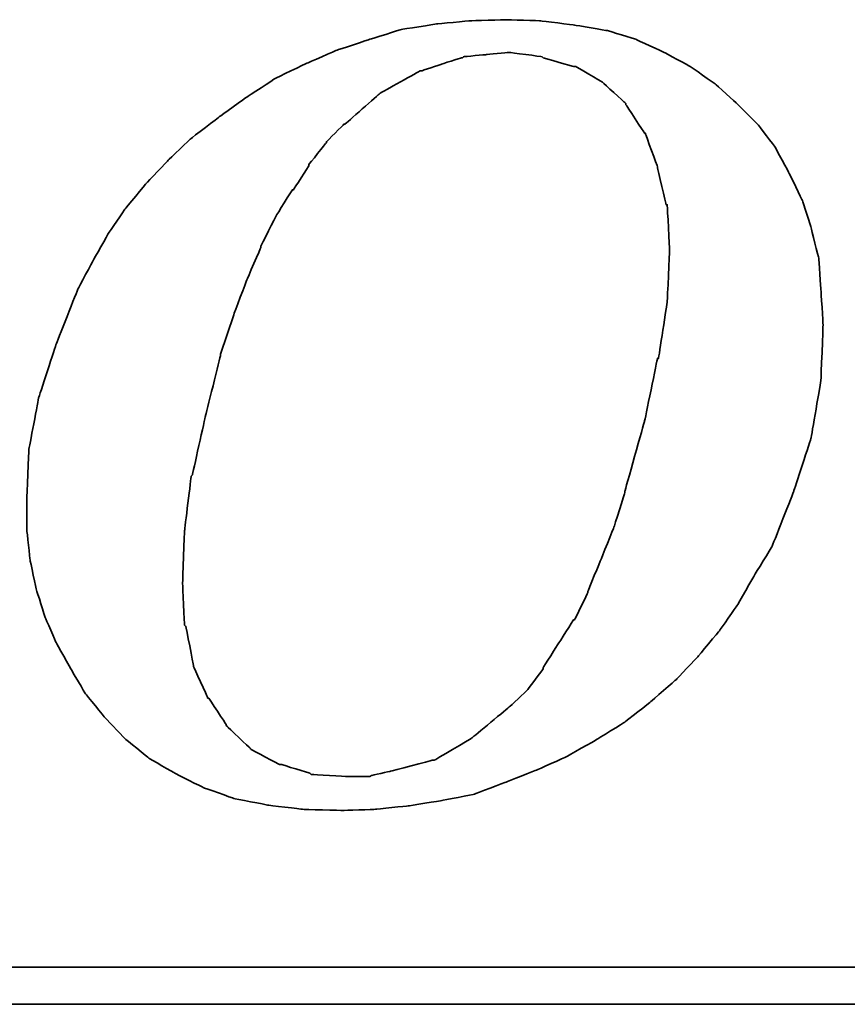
# Model space of a CAD drawing. Header units: millimetres. Extents: x 340 to 654, y 334 to 449.
# Tile 40 of 44: x 585.22 to 588.73, y 370.12 to 374.3. Entities that reach past the tile are written whole.
import ezdxf

# ---------------------------------------------------------------- set-up
doc = ezdxf.new("R2010")
doc.units = ezdxf.units.MM
doc.layers.add('DIM', color=4, linetype='Continuous')
doc.layers.add('layer 1', color=7, linetype='Continuous')

# ---------------------------------------------------------------- blocks, each defined once
blk = doc.blocks.new('TBI MOTION logo(完整正式版)')
at = {"layer": 'layer 1', "color": 22, "lineweight": 35}
for points, knots in [([(35.79625, -6.98375), (35.79625, -6.98375), (36.23125, -7.43875), (36.23125, -7.43875), (36.23125, -7.43875), (36.23125, -7.43875), (36.75625, -7.87125), (36.75625, -7.87125), (36.75625, -7.87125), (36.75625, -7.87125), (37.33125, -8.20375), (37.33125, -8.20375), (37.33125, -8.20375), (37.33125, -8.20375), (37.95625, -8.51875), (37.95625, -8.51875), (37.95625, -8.51875), (37.95625, -8.51875), (38.62625, -8.75875), (38.62625, -8.75875), (38.62625, -8.75875), (38.62625, -8.75875), (39.37125, -8.90375), (39.37125, -8.90375), (39.37125, -8.90375), (39.37125, -8.90375), (40.14125, -8.99875), (40.14125, -8.99875), (40.14125, -8.99875), (40.14125, -8.99875), (41.02625, -9.02375), (41.02625, -9.02375), (41.02625, -9.02375), (41.02625, -9.02375), (41.74625, -8.99875), (41.74625, -8.99875), (41.74625, -8.99875), (41.74625, -8.99875), (42.46625, -8.92375), (42.46625, -8.92375), (42.46625, -8.92375), (42.46625, -8.92375), (43.21125, -8.80625), (43.21125, -8.80625), (43.21125, -8.80625), (43.21125, -8.80625), (43.93125, -8.66375), (43.93125, -8.66375), (43.93125, -8.66375), (43.93125, -8.66375), (44.62625, -8.39875), (44.62625, -8.39875), (44.62625, -8.39875), (44.62625, -8.39875), (45.29625, -8.13375), (45.29625, -8.13375), (45.29625, -8.13375), (45.29625, -8.13375), (45.94625, -7.84375), (45.94625, -7.84375), (45.94625, -7.84375), (45.94625, -7.84375), (46.61625, -7.46375), (46.61625, -7.46375), (46.61625, -7.46375), (46.61625, -7.46375), (47.24125, -7.07875), (47.24125, -7.07875), (47.24125, -7.07875), (47.24125, -7.07875), (47.81625, -6.62375), (47.81625, -6.62375), (47.81625, -6.62375), (47.81625, -6.62375), (48.36875, -6.14375), (48.36875, -6.14375), (48.36875, -6.14375), (48.36875, -6.14375), (48.84625, -5.64125), (48.84625, -5.64125), (48.84625, -5.64125), (48.84625, -5.64125), (49.32625, -5.06375), (49.32625, -5.06375), (49.32625, -5.06375), (49.32625, -5.06375), (49.71125, -4.51374), (49.71125, -4.51374), (49.71125, -4.51374), (49.71125, -4.51374), (50.09625, -3.83874), (50.09625, -3.83874), (50.09625, -3.83874), (50.09625, -3.83874), (50.48125, -3.21374), (50.48125, -3.21374), (50.48125, -3.21374), (50.48125, -3.21374), (50.96125, -1.99125), (50.96125, -1.99125), (50.96125, -1.99125), (50.96125, -1.99125), (51.34375, -0.81875), (51.34375, -0.81875), (51.34375, -0.81875), (51.34375, -0.81875), (51.56125, 0.45624), (51.56125, 0.45624), (51.56125, 0.45624), (51.56125, 0.45624), (51.60625, 1.67624), (51.60625, 1.67624), (51.60625, 1.67624), (51.60625, 1.67624), (51.56125, 2.44625), (51.56125, 2.44625), (51.56125, 2.44625), (51.56125, 2.44625), (51.51125, 3.14125), (51.51125, 3.14125), (51.51125, 3.14125), (51.51125, 3.14125), (51.34375, 3.81125), (51.34375, 3.81125), (51.34375, 3.81125), (51.34375, 3.81125), (51.15125, 4.41125), (51.15125, 4.41125), (51.15125, 4.41125), (51.15125, 4.41125), (50.86125, 5.01125), (50.86125, 5.01125), (50.86125, 5.01125), (50.86125, 5.01125), (50.55125, 5.58875), (50.55125, 5.58875), (50.55125, 5.58875), (50.55125, 5.58875), (50.16625, 6.09125), (50.16625, 6.09125), (50.16625, 6.09125), (50.16625, 6.09125), (49.71125, 6.54875), (49.71125, 6.54875), (49.71125, 6.54875), (49.71125, 6.54875), (49.23125, 6.98125), (49.23125, 6.98125), (49.23125, 6.98125), (49.23125, 6.98125), (48.67875, 7.36625), (48.67875, 7.36625), (48.67875, 7.36625), (48.67875, 7.36625), (48.10375, 7.67625), (48.10375, 7.67625), (48.10375, 7.67625), (48.10375, 7.67625), (47.48125, 7.96375), (47.48125, 7.96375), (47.48125, 7.96375), (47.48125, 7.96375), (46.85625, 8.15625), (46.85625, 8.15625), (46.85625, 8.15625), (46.85625, 8.15625), (46.13625, 8.27624), (46.13625, 8.27624), (46.13625, 8.27624), (46.13625, 8.27624), (45.39125, 8.37125), (45.39125, 8.37125), (45.39125, 8.37125), (45.39125, 8.37125), (44.62625, 8.39624), (44.62625, 8.39624), (44.62625, 8.39624), (44.62625, 8.39624), (43.83625, 8.37125), (43.83625, 8.37125), (43.83625, 8.37125), (43.83625, 8.37125), (43.09125, 8.30125), (43.09125, 8.30125), (43.09125, 8.30125), (43.09125, 8.30125), (42.32125, 8.18125), (42.32125, 8.18125), (42.32125, 8.18125), (42.32125, 8.18125), (41.62875, 7.96375), (41.62875, 7.96375), (41.62875, 7.96375), (41.62875, 7.96375), (40.90625, 7.72625), (40.90625, 7.72625), (40.90625, 7.72625), (40.90625, 7.72625), (40.23624, 7.43625), (40.23624, 7.43625), (40.23624, 7.43625), (40.23624, 7.43625), (39.54124, 7.10125), (39.54124, 7.10125), (39.54124, 7.10125), (39.54124, 7.10125), (38.91625, 6.69125), (38.91625, 6.69125), (38.91625, 6.69125), (38.91625, 6.69125), (38.31625, 6.26125), (38.31625, 6.26125), (38.31625, 6.26125), (38.31625, 6.26125), (37.69125, 5.78125), (37.69125, 5.78125), (37.69125, 5.78125), (37.69125, 5.78125), (37.18625, 5.30125), (37.18625, 5.30125), (37.18625, 5.30125), (37.18625, 5.30125), (36.70625, 4.79624), (36.70625, 4.79624), (36.70625, 4.79624), (36.70625, 4.79624), (36.23125, 4.22125), (36.23125, 4.22125), (36.23125, 4.22125), (36.23125, 4.22125), (35.87124, 3.69375), (35.87124, 3.69375), (35.87124, 3.69375), (35.87124, 3.69375), (35.53125, 3.09125), (35.53125, 3.09125), (35.53125, 3.09125), (35.53125, 3.09125), (35.19875, 2.47125), (35.19875, 2.47125), (35.19875, 2.47125), (35.19875, 2.47125), (34.71625, 1.24625), (34.71625, 1.24625), (34.71625, 1.24625), (34.71625, 1.24625), (34.33125, 0.06874), (34.33125, 0.06874), (34.33125, 0.06874), (34.33125, 0.06874), (34.11625, -1.07875), (34.11625, -1.07875), (34.11625, -1.07875), (34.11625, -1.07875), (34.07125, -2.15875), (34.07125, -2.15875), (34.07125, -2.15875), (34.07125, -2.15875), (34.07125, -2.85375), (34.07125, -2.85375), (34.07125, -2.85375), (34.07125, -2.85375), (34.14125, -3.50375), (34.14125, -3.50375), (34.14125, -3.50375), (34.14125, -3.50375), (34.28625, -4.17375), (34.28625, -4.17375), (34.28625, -4.17375), (34.28625, -4.17375), (34.47625, -4.77624), (34.47625, -4.77624), (34.47625, -4.77624), (34.47625, -4.77624), (34.71625, -5.32625), (34.71625, -5.32625), (34.71625, -5.32625), (34.71625, -5.32625), (35.05375, -5.92875), (35.05375, -5.92875), (35.05375, -5.92875), (35.05375, -5.92875), (35.36375, -6.45375), (35.36375, -6.45375), (35.36375, -6.45375), (35.36375, -6.45375), (35.79625, -6.98375), (35.79625, -6.98375)], [0, 0, 0, 0, 0.01388889, 0.01388889, 0.01388889, 0.0138889, 0.02777778, 0.02777778, 0.02777778, 0.02777779, 0.04166667, 0.04166667, 0.04166667, 0.04166668, 0.05555556, 0.05555556, 0.05555556, 0.05555557, 0.06944444, 0.06944444, 0.06944444, 0.06944445, 0.08333333, 0.08333333, 0.08333333, 0.08333334, 0.09722222, 0.09722222, 0.09722222, 0.09722223, 0.11111111, 0.11111111, 0.11111111, 0.11111112, 0.125, 0.125, 0.125, 0.12500001, 0.13888889, 0.13888889, 0.13888889, 0.1388889, 0.15277778, 0.15277778, 0.15277778, 0.15277779, 0.16666667, 0.16666667, 0.16666667, 0.16666668, 0.18055556, 0.18055556, 0.18055556, 0.18055557, 0.19444444, 0.19444444, 0.19444444, 0.19444445, 0.20833333, 0.20833333, 0.20833333, 0.20833334, 0.22222222, 0.22222222, 0.22222222, 0.22222223, 0.23611111, 0.23611111, 0.23611111, 0.23611112, 0.25, 0.25, 0.25, 0.25000001, 0.26388889, 0.26388889, 0.26388889, 0.2638889, 0.27777778, 0.27777778, 0.27777778, 0.27777779, 0.29166667, 0.29166667, 0.29166667, 0.29166668, 0.30555556, 0.30555556, 0.30555556, 0.30555557, 0.31944444, 0.31944444, 0.31944444, 0.31944445, 0.33333333, 0.33333333, 0.33333333, 0.33333334, 0.34722222, 0.34722222, 0.34722222, 0.34722223, 0.36111111, 0.36111111, 0.36111111, 0.36111112, 0.375, 0.375, 0.375, 0.37500001, 0.38888889, 0.38888889, 0.38888889, 0.3888889, 0.40277778, 0.40277778, 0.40277778, 0.40277779, 0.41666667, 0.41666667, 0.41666667, 0.41666668, 0.43055556, 0.43055556, 0.43055556, 0.43055557, 0.44444444, 0.44444444, 0.44444444, 0.44444445, 0.45833333, 0.45833333, 0.45833333, 0.45833334, 0.47222222, 0.47222222, 0.47222222, 0.47222223, 0.48611111, 0.48611111, 0.48611111, 0.48611112, 0.5, 0.5, 0.5, 0.50000001, 0.51388889, 0.51388889, 0.51388889, 0.5138889, 0.52777778, 0.52777778, 0.52777778, 0.52777779, 0.54166667, 0.54166667, 0.54166667, 0.54166668, 0.55555556, 0.55555556, 0.55555556, 0.55555557, 0.56944444, 0.56944444, 0.56944444, 0.56944445, 0.58333333, 0.58333333, 0.58333333, 0.58333334, 0.59722222, 0.59722222, 0.59722222, 0.59722223, 0.61111111, 0.61111111, 0.61111111, 0.61111112, 0.625, 0.625, 0.625, 0.62500001, 0.63888889, 0.63888889, 0.63888889, 0.6388889, 0.65277778, 0.65277778, 0.65277778, 0.65277779, 0.66666667, 0.66666667, 0.66666667, 0.66666668, 0.68055556, 0.68055556, 0.68055556, 0.68055557, 0.69444444, 0.69444444, 0.69444444, 0.69444445, 0.70833333, 0.70833333, 0.70833333, 0.70833334, 0.72222222, 0.72222222, 0.72222222, 0.72222223, 0.73611111, 0.73611111, 0.73611111, 0.73611112, 0.75, 0.75, 0.75, 0.75000001, 0.76388889, 0.76388889, 0.76388889, 0.7638889, 0.77777778, 0.77777778, 0.77777778, 0.77777779, 0.79166667, 0.79166667, 0.79166667, 0.79166668, 0.80555556, 0.80555556, 0.80555556, 0.80555557, 0.81944444, 0.81944444, 0.81944444, 0.81944445, 0.83333333, 0.83333333, 0.83333333, 0.83333334, 0.84722222, 0.84722222, 0.84722222, 0.84722223, 0.86111111, 0.86111111, 0.86111111, 0.86111112, 0.875, 0.875, 0.875, 0.87500001, 0.88888889, 0.88888889, 0.88888889, 0.8888889, 0.90277778, 0.90277778, 0.90277778, 0.90277779, 0.91666667, 0.91666667, 0.91666667, 0.91666668, 0.93055556, 0.93055556, 0.93055556, 0.93055557, 0.94444444, 0.94444444, 0.94444444, 0.94444445, 0.95833333, 0.95833333, 0.95833333, 0.95833334, 0.97222222, 0.97222222, 0.97222222, 0.97222223, 0.98611111, 0.98611111, 0.98611111, 0.98611112, 1, 1, 1, 1]), ([(38.33875, 1.03124), (38.33875, 1.03124), (38.62625, 1.89625), (38.62625, 1.89625), (38.62625, 1.89625), (38.62625, 1.89625), (38.91625, 2.66375), (38.91625, 2.66375), (38.91625, 2.66375), (38.91625, 2.66375), (39.22625, 3.38125), (39.22625, 3.38125), (39.22625, 3.38125), (39.22625, 3.38125), (39.22625, 3.40624), (39.22625, 3.40624), (39.22625, 3.40624), (39.22625, 3.40624), (39.56124, 4.07624), (39.56124, 4.07624), (39.56124, 4.07624), (39.56124, 4.07624), (39.92125, 4.65125), (39.92125, 4.65125), (39.92125, 4.65125), (39.92125, 4.65125), (39.94625, 4.65125), (39.94625, 4.65125), (39.94625, 4.65125), (39.94625, 4.65125), (40.28125, 5.17875), (40.28125, 5.17875), (40.28125, 5.17875), (40.28125, 5.17875), (40.28125, 5.20375), (40.28125, 5.20375), (40.28125, 5.20375), (40.28125, 5.20375), (40.66875, 5.68625), (40.66875, 5.68625), (40.66875, 5.68625), (40.66875, 5.68625), (40.66875, 5.70625), (40.66875, 5.70625), (40.66875, 5.70625), (40.66875, 5.70625), (41.05124, 6.09125), (41.05124, 6.09125), (41.05124, 6.09125), (41.05124, 6.09125), (41.07625, 6.09125), (41.07625, 6.09125), (41.07625, 6.09125), (41.07625, 6.09125), (41.84125, 6.76625), (41.84125, 6.76625), (41.84125, 6.76625), (41.84125, 6.76625), (41.86625, 6.78625), (41.86625, 6.78625), (41.86625, 6.78625), (41.86625, 6.78625), (42.73125, 7.26624), (42.73125, 7.26624), (42.73125, 7.26624), (42.73125, 7.26624), (42.75625, 7.26624), (42.75625, 7.26624), (42.75625, 7.26624), (42.75625, 7.26624), (43.18625, 7.41125), (43.18625, 7.41125), (43.18625, 7.41125), (43.18625, 7.41125), (43.64125, 7.55625), (43.64125, 7.55625), (43.64125, 7.55625), (43.64125, 7.55625), (43.66625, 7.55625), (43.66625, 7.55625), (43.66625, 7.55625), (43.66625, 7.55625), (43.69125, 7.58124), (43.69125, 7.58124), (43.69125, 7.58124), (43.69125, 7.58124), (44.19125, 7.62625), (44.19125, 7.62625), (44.19125, 7.62625), (44.19125, 7.62625), (44.67125, 7.67625), (44.67125, 7.67625), (44.67125, 7.67625), (44.67125, 7.67625), (44.69625, 7.67625), (44.69625, 7.67625), (44.69625, 7.67625), (44.69625, 7.67625), (45.41875, 7.58124), (45.41875, 7.58124), (45.41875, 7.58124), (45.41875, 7.58124), (45.44125, 7.55625), (45.44125, 7.55625), (45.44125, 7.55625), (45.44125, 7.55625), (46.11125, 7.36625), (46.11125, 7.36625), (46.11125, 7.36625), (46.11125, 7.36625), (46.13625, 7.36625), (46.13625, 7.36625), (46.13625, 7.36625), (46.13625, 7.36625), (46.15875, 7.36625), (46.15875, 7.36625), (46.15875, 7.36625), (46.15875, 7.36625), (46.73625, 7.02624), (46.73625, 7.02624), (46.73625, 7.02624), (46.73625, 7.02624), (46.76125, 7.00624), (46.76125, 7.00624), (46.76125, 7.00624), (46.76125, 7.00624), (47.24125, 6.57124), (47.24125, 6.57124), (47.24125, 6.57124), (47.24125, 6.57124), (47.26625, 6.54875), (47.26625, 6.54875), (47.26625, 6.54875), (47.26625, 6.54875), (47.26625, 6.52375), (47.26625, 6.52375), (47.26625, 6.52375), (47.26625, 6.52375), (47.67375, 5.89875), (47.67375, 5.89875), (47.67375, 5.89875), (47.67375, 5.89875), (47.69625, 5.89875), (47.69625, 5.89875), (47.69625, 5.89875), (47.69625, 5.89875), (47.69625, 5.87625), (47.69625, 5.87625), (47.69625, 5.87625), (47.69625, 5.87625), (47.96125, 5.15625), (47.96125, 5.15625), (47.96125, 5.15625), (47.96125, 5.15625), (47.96125, 5.13125), (47.96125, 5.13125), (47.96125, 5.13125), (47.96125, 5.13125), (48.15125, 4.31875), (48.15125, 4.31875), (48.15125, 4.31875), (48.15125, 4.31875), (48.17625, 4.31875), (48.17625, 4.31875), (48.17625, 4.31875), (48.17625, 4.31875), (48.17625, 4.29125), (48.17625, 4.29125), (48.17625, 4.29125), (48.17625, 4.29125), (48.22625, 3.33125), (48.22625, 3.33125), (48.22625, 3.33125), (48.22625, 3.33125), (48.22625, 3.30875), (48.22625, 3.30875), (48.22625, 3.30875), (48.22625, 3.30875), (48.17625, 2.20624), (48.17625, 2.20624), (48.17625, 2.20624), (48.17625, 2.20624), (48.17625, 2.18124), (48.17625, 2.18124), (48.17625, 2.18124), (48.17625, 2.18124), (47.98375, 0.93624), (47.98375, 0.93624), (47.98375, 0.93624), (47.98375, 0.93624), (47.96125, 0.93624), (47.96125, 0.93624), (47.96125, 0.93624), (47.96125, 0.93624), (47.67375, -0.45874), (47.67375, -0.45874), (47.67375, -0.45874), (47.67375, -0.45874), (47.24125, -1.99125), (47.24125, -1.99125), (47.24125, -1.99125), (47.24125, -1.99125), (47.24125, -2.01874), (47.24125, -2.01874), (47.24125, -2.01874), (47.24125, -2.01874), (47.00125, -2.78375), (47.00125, -2.78375), (47.00125, -2.78375), (47.00125, -2.78375), (46.71125, -3.50375), (46.71125, -3.50375), (46.71125, -3.50375), (46.71125, -3.50375), (46.42625, -4.19875), (46.42625, -4.19875), (46.42625, -4.19875), (46.42625, -4.19875), (46.42625, -4.22375), (46.42625, -4.22375), (46.42625, -4.22375), (46.42625, -4.22375), (46.13625, -4.82374), (46.13625, -4.82374), (46.13625, -4.82374), (46.13625, -4.82374), (46.11125, -4.82374), (46.11125, -4.82374), (46.11125, -4.82374), (46.11125, -4.82374), (45.77625, -5.35125), (45.77625, -5.35125), (45.77625, -5.35125), (45.77625, -5.35125), (45.44125, -5.87875), (45.44125, -5.87875), (45.44125, -5.87875), (45.44125, -5.87875), (45.44125, -5.90375), (45.44125, -5.90375), (45.44125, -5.90375), (45.44125, -5.90375), (45.10625, -6.35875), (45.10625, -6.35875), (45.10625, -6.35875), (45.10625, -6.35875), (45.08125, -6.38375), (45.08125, -6.38375), (45.08125, -6.38375), (45.08125, -6.38375), (44.69625, -6.74375), (44.69625, -6.74375), (44.69625, -6.74375), (44.69625, -6.74375), (43.88375, -7.41625), (43.88375, -7.41625), (43.88375, -7.41625), (43.88375, -7.41625), (43.85625, -7.43875), (43.85625, -7.43875), (43.85625, -7.43875), (43.85625, -7.43875), (43.04125, -7.91875), (43.04125, -7.91875), (43.04125, -7.91875), (43.04125, -7.91875), (43.01625, -7.91875), (43.01625, -7.91875), (43.01625, -7.91875), (43.01625, -7.91875), (42.99625, -7.91875), (42.99625, -7.91875), (42.99625, -7.91875), (42.99625, -7.91875), (42.08125, -8.15875), (42.08125, -8.15875), (42.08125, -8.15875), (42.08125, -8.15875), (41.65125, -8.25625), (41.65125, -8.25625), (41.65125, -8.25625), (41.65125, -8.25625), (41.62875, -8.27875), (41.62875, -8.27875), (41.62875, -8.27875), (41.62875, -8.27875), (41.60125, -8.27875), (41.60125, -8.27875), (41.60125, -8.27875), (41.60125, -8.27875), (41.12125, -8.27875), (41.12125, -8.27875), (41.12125, -8.27875), (41.12125, -8.27875), (40.35624, -8.23125), (40.35624, -8.23125), (40.35624, -8.23125), (40.35624, -8.23125), (40.33125, -8.23125), (40.33125, -8.23125), (40.33125, -8.23125), (40.33125, -8.23125), (40.30625, -8.20375), (40.30625, -8.20375), (40.30625, -8.20375), (40.30625, -8.20375), (39.68375, -8.01375), (39.68375, -8.01375), (39.68375, -8.01375), (39.68375, -8.01375), (39.66124, -8.01375), (39.66124, -8.01375), (39.66124, -8.01375), (39.66124, -8.01375), (39.63625, -8.01375), (39.63625, -8.01375), (39.63625, -8.01375), (39.63625, -8.01375), (39.01125, -7.67875), (39.01125, -7.67875), (39.01125, -7.67875), (39.01125, -7.67875), (38.98875, -7.65375), (38.98875, -7.65375), (38.98875, -7.65375), (38.98875, -7.65375), (38.48625, -7.17375), (38.48625, -7.17375), (38.48625, -7.17375), (38.48625, -7.17375), (38.45875, -7.14875), (38.45875, -7.14875), (38.45875, -7.14875), (38.45875, -7.14875), (38.45875, -7.12875), (38.45875, -7.12875), (38.45875, -7.12875), (38.45875, -7.12875), (38.07625, -6.54875), (38.07625, -6.54875), (38.07625, -6.54875), (38.07625, -6.54875), (38.05125, -6.54875), (38.05125, -6.54875), (38.05125, -6.54875), (38.05125, -6.54875), (38.05125, -6.52875), (38.05125, -6.52875), (38.05125, -6.52875), (38.05125, -6.52875), (37.74125, -5.85375), (37.74125, -5.85375), (37.74125, -5.85375), (37.74125, -5.85375), (37.74125, -5.82875), (37.74125, -5.82875), (37.74125, -5.82875), (37.74125, -5.82875), (37.57375, -4.96875), (37.57375, -4.96875), (37.57375, -4.96875), (37.57375, -4.96875), (37.54625, -4.94375), (37.54625, -4.94375), (37.54625, -4.94375), (37.54625, -4.94375), (37.50125, -4.03375), (37.50125, -4.03375), (37.50125, -4.03375), (37.50125, -4.03375), (37.50125, -4.00875), (37.50125, -4.00875), (37.50125, -4.00875), (37.50125, -4.00875), (37.54625, -2.85375), (37.54625, -2.85375), (37.54625, -2.85375), (37.54625, -2.85375), (37.69125, -1.65875), (37.69125, -1.65875), (37.69125, -1.65875), (37.69125, -1.65875), (37.71624, -1.63375), (37.71624, -1.63375), (37.71624, -1.63375), (37.71624, -1.63375), (38.00375, -0.33875), (38.00375, -0.33875), (38.00375, -0.33875), (38.00375, -0.33875), (38.33875, 1.00624), (38.33875, 1.00624), (38.33875, 1.00624), (38.33875, 1.00624), (38.33875, 1.03124), (38.33875, 1.03124)], [0, 0, 0, 0, 0.01010101, 0.01010101, 0.01010101, 0.01010102, 0.02020202, 0.02020202, 0.02020202, 0.02020203, 0.03030303, 0.03030303, 0.03030303, 0.03030304, 0.04040404, 0.04040404, 0.04040404, 0.04040405, 0.05050505, 0.05050505, 0.05050505, 0.05050506, 0.06060606, 0.06060606, 0.06060606, 0.06060607, 0.07070707, 0.07070707, 0.07070707, 0.07070708, 0.08080808, 0.08080808, 0.08080808, 0.08080809, 0.09090909, 0.09090909, 0.09090909, 0.0909091, 0.1010101, 0.1010101, 0.1010101, 0.10101011, 0.11111111, 0.11111111, 0.11111111, 0.11111112, 0.12121212, 0.12121212, 0.12121212, 0.12121213, 0.13131313, 0.13131313, 0.13131313, 0.13131314, 0.14141414, 0.14141414, 0.14141414, 0.14141415, 0.15151515, 0.15151515, 0.15151515, 0.15151516, 0.16161616, 0.16161616, 0.16161616, 0.16161617, 0.17171717, 0.17171717, 0.17171717, 0.17171718, 0.18181818, 0.18181818, 0.18181818, 0.18181819, 0.19191919, 0.19191919, 0.19191919, 0.1919192, 0.2020202, 0.2020202, 0.2020202, 0.20202021, 0.21212121, 0.21212121, 0.21212121, 0.21212122, 0.22222222, 0.22222222, 0.22222222, 0.22222223, 0.23232323, 0.23232323, 0.23232323, 0.23232324, 0.24242424, 0.24242424, 0.24242424, 0.24242425, 0.25252525, 0.25252525, 0.25252525, 0.25252526, 0.26262626, 0.26262626, 0.26262626, 0.26262627, 0.27272727, 0.27272727, 0.27272727, 0.27272728, 0.28282828, 0.28282828, 0.28282828, 0.28282829, 0.29292929, 0.29292929, 0.29292929, 0.2929293, 0.3030303, 0.3030303, 0.3030303, 0.30303031, 0.31313131, 0.31313131, 0.31313131, 0.31313132, 0.32323232, 0.32323232, 0.32323232, 0.32323233, 0.33333333, 0.33333333, 0.33333333, 0.33333334, 0.34343434, 0.34343434, 0.34343434, 0.34343435, 0.35353535, 0.35353535, 0.35353535, 0.35353536, 0.36363636, 0.36363636, 0.36363636, 0.36363637, 0.37373737, 0.37373737, 0.37373737, 0.37373738, 0.38383838, 0.38383838, 0.38383838, 0.38383839, 0.39393939, 0.39393939, 0.39393939, 0.3939394, 0.4040404, 0.4040404, 0.4040404, 0.40404041, 0.41414141, 0.41414141, 0.41414141, 0.41414142, 0.42424242, 0.42424242, 0.42424242, 0.42424243, 0.43434343, 0.43434343, 0.43434343, 0.43434344, 0.44444444, 0.44444444, 0.44444444, 0.44444445, 0.45454545, 0.45454545, 0.45454545, 0.45454546, 0.46464646, 0.46464646, 0.46464646, 0.46464647, 0.47474747, 0.47474747, 0.47474747, 0.47474748, 0.48484848, 0.48484848, 0.48484848, 0.48484849, 0.49494949, 0.49494949, 0.49494949, 0.4949495, 0.50505051, 0.50505051, 0.50505051, 0.50505052, 0.51515152, 0.51515152, 0.51515152, 0.51515153, 0.52525253, 0.52525253, 0.52525253, 0.52525254, 0.53535354, 0.53535354, 0.53535354, 0.53535355, 0.54545455, 0.54545455, 0.54545455, 0.54545456, 0.55555556, 0.55555556, 0.55555556, 0.55555557, 0.56565657, 0.56565657, 0.56565657, 0.56565658, 0.57575758, 0.57575758, 0.57575758, 0.57575759, 0.58585859, 0.58585859, 0.58585859, 0.5858586, 0.5959596, 0.5959596, 0.5959596, 0.59595961, 0.60606061, 0.60606061, 0.60606061, 0.60606062, 0.61616162, 0.61616162, 0.61616162, 0.61616163, 0.62626263, 0.62626263, 0.62626263, 0.62626264, 0.63636364, 0.63636364, 0.63636364, 0.63636365, 0.64646465, 0.64646465, 0.64646465, 0.64646466, 0.65656566, 0.65656566, 0.65656566, 0.65656567, 0.66666667, 0.66666667, 0.66666667, 0.66666668, 0.67676768, 0.67676768, 0.67676768, 0.67676769, 0.68686869, 0.68686869, 0.68686869, 0.6868687, 0.6969697, 0.6969697, 0.6969697, 0.69696971, 0.70707071, 0.70707071, 0.70707071, 0.70707072, 0.71717172, 0.71717172, 0.71717172, 0.71717173, 0.72727273, 0.72727273, 0.72727273, 0.72727274, 0.73737374, 0.73737374, 0.73737374, 0.73737375, 0.74747475, 0.74747475, 0.74747475, 0.74747476, 0.75757576, 0.75757576, 0.75757576, 0.75757577, 0.76767677, 0.76767677, 0.76767677, 0.76767678, 0.77777778, 0.77777778, 0.77777778, 0.77777779, 0.78787879, 0.78787879, 0.78787879, 0.7878788, 0.7979798, 0.7979798, 0.7979798, 0.79797981, 0.80808081, 0.80808081, 0.80808081, 0.80808082, 0.81818182, 0.81818182, 0.81818182, 0.81818183, 0.82828283, 0.82828283, 0.82828283, 0.82828284, 0.83838384, 0.83838384, 0.83838384, 0.83838385, 0.84848485, 0.84848485, 0.84848485, 0.84848486, 0.85858586, 0.85858586, 0.85858586, 0.85858587, 0.86868687, 0.86868687, 0.86868687, 0.86868688, 0.87878788, 0.87878788, 0.87878788, 0.87878789, 0.88888889, 0.88888889, 0.88888889, 0.8888889, 0.8989899, 0.8989899, 0.8989899, 0.89898991, 0.90909091, 0.90909091, 0.90909091, 0.90909092, 0.91919192, 0.91919192, 0.91919192, 0.91919193, 0.92929293, 0.92929293, 0.92929293, 0.92929294, 0.93939394, 0.93939394, 0.93939394, 0.93939395, 0.94949495, 0.94949495, 0.94949495, 0.94949496, 0.95959596, 0.95959596, 0.95959596, 0.95959597, 0.96969697, 0.96969697, 0.96969697, 0.96969698, 0.97979798, 0.97979798, 0.97979798, 0.97979799, 0.98989899, 0.98989899, 0.98989899, 0.989899, 1, 1, 1, 1]), ([(75.90875, -9.47875), (75.90875, -9.47875), (75.90875, -12.28625), (75.90875, -12.28625), (75.90875, -12.28625), (75.90875, -12.28625), (75.90875, -12.47875), (75.90875, -12.47875), (75.90875, -12.47875), (75.90875, -12.47875), (75.71625, -12.47875), (75.71625, -12.47875), (75.71625, -12.47875), (75.71625, -12.47875), (-88.32875, -12.47875), (-88.32875, -12.47875), (-88.32875, -12.47875), (-88.32875, -12.47875), (-88.32875, -13.29375), (-88.32875, -13.29375), (-88.32875, -13.29375), (-88.32875, -13.29375), (82.89125, -13.29375), (82.89125, -13.29375), (82.89125, -13.29375), (82.89125, -13.29375), (75.90875, -9.47875), (75.90875, -9.47875)], [0, 0, 0, 0, 0.14285714, 0.14285714, 0.14285714, 0.14285715, 0.28571429, 0.28571429, 0.28571429, 0.2857143, 0.42857143, 0.42857143, 0.42857143, 0.42857144, 0.57142857, 0.57142857, 0.57142857, 0.57142858, 0.71428571, 0.71428571, 0.71428571, 0.71428572, 0.85714286, 0.85714286, 0.85714286, 0.85714287, 1, 1, 1, 1])]:
    blk.add_open_spline(points, degree=3, knots=knots, dxfattribs=at)

msp = doc.modelspace()

# ---------------------------------------------------------------- block references
at = {"layer": 'DIM', "color": 7, "xscale": 0.1927795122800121, "yscale": 0.1927795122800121, "zscale": 0.1927795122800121}
msp.add_blockref('TBI MOTION logo(完整正式版)', (578.6779, 372.6828), dxfattribs=at)

doc.saveas('drawing.dxf')
